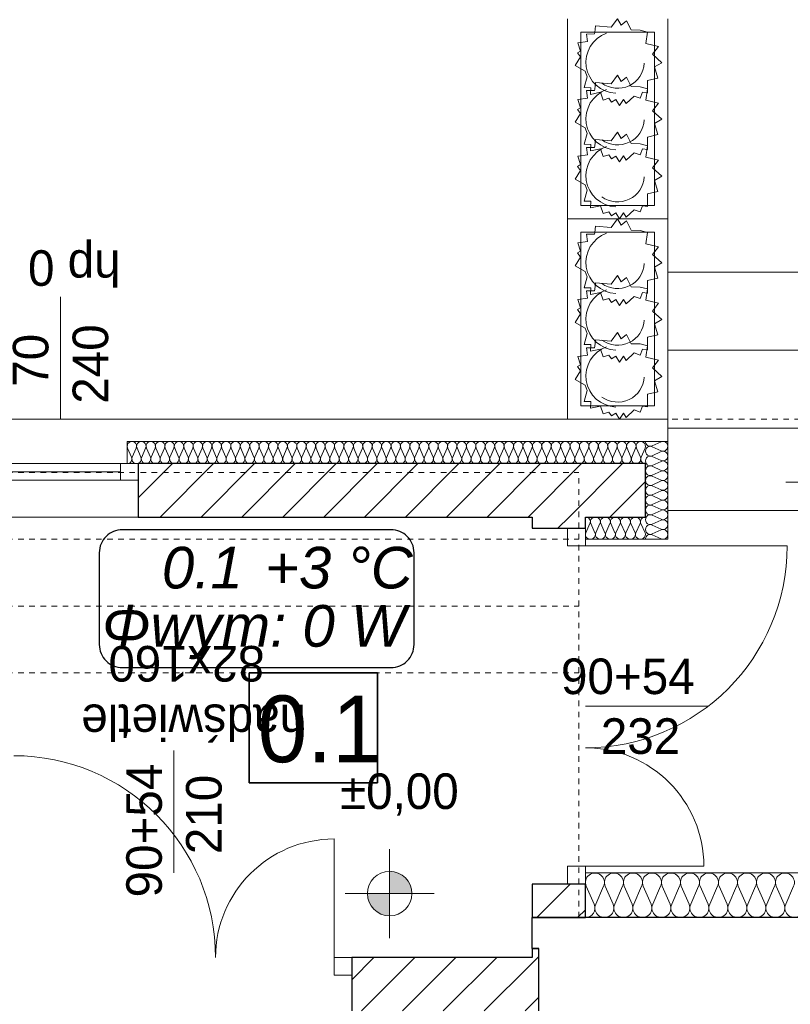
# Model space of a CAD drawing. Extents: x -220425 to -93252, y -20065 to 80294.
# Tile 24 of 103: x -178196 to -174731, y 2255 to 6680. Entities that reach past the tile are written whole.
import ezdxf
from ezdxf.lldxf.tags import DXFTag

# ---------------------------------------------------------------- set-up
doc = ezdxf.new("R2010")
doc.units = 0
doc.header["$MEASUREMENT"] = 0
doc.set_wipeout_variables(frame=1)
doc.linetypes.add('Hidden Line', pattern=[50, 25, -25])
doc.layers.add('#kan_san-op', color=34, linetype='Continuous')
doc.layers.add('IS_Text_Konstrukcji', color=7, linetype='Continuous')
for name, color, linetype, lineweight in [('ARCH dach_Nr_Pióra__46', 5, 'Continuous', 13), ('Arch opisy_Nr_Pióra__21', 7, 'Continuous', 9), ('Arch schody_Nr_Pióra__21', 7, 'Continuous', 9), ('Arch wyburzenia_Nr_Pióra__46', 5, 'Continuous', 13), ('Arch ściany nośne_Nr_Pióra__21', 7, 'Continuous', 9), ('Arch ściany nośne_Nr_Pióra__27', 7, 'Continuous', 30), ('INWENT RZĘDNE_Nr_Pióra__21', 7, 'Continuous', 9), ('INWENT.ŚCIANY_Nr_Pióra__1', 7, 'Continuous', 25), ('INWENT.ŚCIANY_Nr_Pióra__101', 8, 'Continuous', 13), ('PODKŁAD', 252, 'Continuous', 35)]:
    doc.layers.add(name, color=color, linetype=linetype, lineweight=lineweight)
for name, color, linetype, lineweight, true_color in [('Arch drzwi_Nr_Pióra__4', 7, 'Continuous', 9, 0x029e21), ('Arch ocieplenie_Nr_Pióra__22', 7, 'Continuous', 9, 0x7f7f7f), ('Arch okna_Nr_Pióra__4', 7, 'Continuous', 9, 0x029e21), ('Arch wyposarzenie_Nr_Pióra__4', 7, 'Continuous', 9, 0x029e21)]:
    doc.layers.add(name, color=color, linetype=linetype, lineweight=lineweight, true_color=true_color)
doc.styles.add('GENERATED_STYLE_2', font='txt')
doc.styles.add('GENERATED_STYLE_4', font='txt')
doc.styles.add('GENERATED_STYLE_6', font='txt')
doc.styles.get("Standard").update_dxf_attribs({"font": 'txt', "bigfont": 'BIGFONT.SHX'})
tags = doc.linetypes.add('SOLID', pattern=[10, 10, 0]).pattern_tags.tags
tags[6:7] = [DXFTag(74, 4), DXFTag(75, 0), DXFTag(340, '0'), DXFTag(46, 0.0), DXFTag(50, 0.0), DXFTag(44, 0.0), DXFTag(45, 0.0)]
tags[4:5] = [DXFTag(74, 4), DXFTag(75, 0), DXFTag(340, '0'), DXFTag(46, 0.0), DXFTag(50, 0.0), DXFTag(44, 0.0), DXFTag(45, 0.0)]
pattern_1 = [(45, (0, 0), (-91.92388, 91.92388), [])]

# ---------------------------------------------------------------- blocks, each defined once
blk = doc.blocks.new('parter')
at = {"layer": 'Arch ściany nośne_Nr_Pióra__21', "linetype": 'Continuous'}
h = blk.add_hatch(dxfattribs=at)
h.set_pattern_fill('Common_Brick', color=252, style=0, pattern_type=2)
h.set_pattern_definition(pattern_1)
h.paths.add_polyline_path([(-175382.4, 4684.9), (-177662.4, 4684.9), (-177662.4, 4444.9), (-175382.4, 4444.9)], flags=0)
h = blk.add_hatch(dxfattribs=at)
h.set_pattern_fill('Common_Brick', color=252, style=0, pattern_type=2)
h.set_pattern_definition(pattern_1)
h.paths.add_polyline_path([(-175652.4, 4394.9), (-175652.4, 4444.9), (-175892.4, 4444.9), (-175892.4, 4394.9)], flags=0)
h = blk.add_hatch(dxfattribs=at)
h.set_pattern_fill('Common_Brick', color=252, style=0, pattern_type=2)
h.set_pattern_definition(pattern_1)
h.paths.add_polyline_path([(-175652.4, 2644.9), (-175652.4, 2794.9), (-175892.4, 2794.9), (-175892.4, 2644.9)], flags=0)
h = blk.add_hatch(dxfattribs=at)
h.set_pattern_fill('Common_Brick', color=252, style=0, pattern_type=2)
h.set_pattern_definition(pattern_1)
h.paths.add_polyline_path([(-175862.4, 2504.9), (-175892.4, 2504.9), (-175892.4, 2224.9), (-175862.4, 2224.9)], flags=0)
h = blk.add_hatch(dxfattribs=at)
h.set_pattern_fill('Common_Brick', color=252, style=0, pattern_type=2)
h.set_pattern_definition(pattern_1)
h.paths.add_polyline_path([(-175892.4, 2464.9), (-176702.4, 2464.9), (-176702.4, 2224.9), (-175892.4, 2224.9)], flags=0)
at = {"layer": 'INWENT RZĘDNE_Nr_Pióra__21', "linetype": 'Continuous'}
for points in [[(-176532.5, 2752.5), (-176432.5, 2752.5), (-176440.1, 2790.7), (-176461.8, 2823.2), (-176494.2, 2844.8), (-176532.5, 2852.5)], [(-176532.5, 2752.5), (-176632.5, 2752.5), (-176624.9, 2714.2), (-176603.2, 2681.8), (-176570.8, 2660.1), (-176532.5, 2652.5)]]:
    blk.add_hatch(color=252, dxfattribs=at).paths.add_polyline_path(points, flags=0)
at = {"color": 252}
for p, q in [((-177163.6, 3250.7), (-177163.6, 3744.9)), ((-177163.6, 3744.9), (-176587.6, 3744.9)), ((-176587.6, 3744.9), (-176587.6, 3250.7)), ((-176587.6, 3250.7), (-177163.6, 3250.7))]:
    blk.add_line(p, q, dxfattribs=at)
at = {"layer": 'ARCH dach_Nr_Pióra__46', "color": 252, "linetype": 'Hidden Line'}
blk.add_line((-178912.4, 4884.9), (-173282.4, 4884.9), dxfattribs=at)
at = {"layer": 'Arch drzwi_Nr_Pióra__4', "color": 252, "linetype": 'Continuous'}
for p, q in [((-175732.4, 4394.9), (-175652.4, 4394.9)), ((-175652.4, 4394.9), (-175732.4, 4394.9)), ((-175732.4, 4314.9), (-175732.4, 4394.9)), ((-175652.4, 4394.9), (-175732.4, 4394.9)), ((-175652.4, 4394.9), (-175652.4, 4314.9)), ((-175652.4, 4314.9), (-175732.4, 4314.9)), ((-175652.4, 4314.9), (-174745.2, 4314.9)), ((-176782.4, 2464.9), (-176782.4, 2997.7)), ((-175732.4, 2874.9), (-175652.4, 2874.9)), ((-175732.4, 2794.9), (-175732.4, 2874.9)), ((-175652.4, 2874.9), (-175119.6, 2874.9)), ((-175652.4, 2874.9), (-175652.4, 2794.9)), ((-175652.4, 2794.9), (-175732.4, 2794.9)), ((-175652.4, 2794.9), (-175732.4, 2794.9)), ((-175652.4, 2794.9), (-175732.4, 2794.9)), ((-176782.4, 2384.9), (-176782.4, 2464.9)), ((-176782.4, 2464.9), (-176702.4, 2464.9)), ((-176702.4, 2464.9), (-176702.4, 2384.9)), ((-176702.4, 2464.9), (-176702.4, 2384.9)), ((-176702.4, 2384.9), (-176782.4, 2384.9))]:
    blk.add_line(p, q, dxfattribs=at)
for centre, radius, start, end in [((-175652.4, 4314.9), 907.2, 270, 0), ((-178222.4, 2464.9), 907.2, 0, 90), ((-175652.4, 2874.9), 532.8, 0, 90), ((-176782.4, 2464.9), 532.8, 90, 180)]:
    blk.add_arc(centre, radius, start, end, dxfattribs=at)
at = {"layer": 'Arch ocieplenie_Nr_Pióra__22', "color": 252, "linetype": 'Continuous'}
for p, q in [((-175352.6, 4764.7), (-175312.2, 4783)), ((-177710.6, 4755.1), (-177693, 4714.6)), ((-177689.4, 4714.6), (-177671.8, 4755.1)), ((-177668.2, 4755.1), (-177650.6, 4714.6)), ((-177647.1, 4714.6), (-177629.4, 4755.1)), ((-177625.9, 4755.1), (-177608.3, 4714.6)), ((-177604.7, 4714.6), (-177587.1, 4755.1)), ((-177583.5, 4755.1), (-177565.9, 4714.6)), ((-177562.3, 4714.6), (-177544.7, 4755.1)), ((-177541.1, 4755.1), (-177523.5, 4714.6)), ((-177520, 4714.6), (-177502.3, 4755.1)), ((-177498.8, 4755.1), (-177481.2, 4714.6)), ((-177477.6, 4714.6), (-177460, 4755.1)), ((-177456.4, 4755.1), (-177438.8, 4714.6)), ((-177435.2, 4714.6), (-177417.6, 4755.1)), ((-177414.1, 4755.1), (-177396.4, 4714.6)), ((-177392.9, 4714.6), (-177375.3, 4755.1)), ((-177371.7, 4755.1), (-177354.1, 4714.6)), ((-177350.5, 4714.6), (-177332.9, 4755.1)), ((-177329.3, 4755.1), (-177311.7, 4714.6)), ((-177308.1, 4714.6), (-177290.5, 4755.1)), ((-177287, 4755.1), (-177269.3, 4714.6)), ((-177265.8, 4714.6), (-177248.2, 4755.1)), ((-177244.6, 4755.1), (-177227, 4714.6)), ((-177223.4, 4714.6), (-177205.8, 4755.1)), ((-177202.2, 4755.1), (-177184.6, 4714.6)), ((-177181.1, 4714.6), (-177163.4, 4755.1)), ((-177159.9, 4755.1), (-177142.3, 4714.6)), ((-177138.7, 4714.6), (-177121.1, 4755.1)), ((-177117.5, 4755.1), (-177099.9, 4714.6)), ((-177096.3, 4714.6), (-177078.7, 4755.1)), ((-177075.1, 4755.1), (-177057.5, 4714.6)), ((-177054, 4714.6), (-177036.3, 4755.1)), ((-177032.8, 4755.1), (-177015.2, 4714.6)), ((-177011.6, 4714.6), (-176994, 4755.1)), ((-176990.4, 4755.1), (-176972.8, 4714.6)), ((-176969.2, 4714.6), (-176951.6, 4755.1)), ((-176948.1, 4755.1), (-176930.4, 4714.6)), ((-176926.9, 4714.6), (-176909.3, 4755.1)), ((-176905.7, 4755.1), (-176888.1, 4714.6)), ((-176884.5, 4714.6), (-176866.9, 4755.1)), ((-176863.3, 4755.1), (-176845.7, 4714.6)), ((-176842.1, 4714.6), (-176824.5, 4755.1)), ((-176821, 4755.1), (-176803.3, 4714.6)), ((-176799.8, 4714.6), (-176782.2, 4755.1)), ((-176778.6, 4755.1), (-176761, 4714.6)), ((-176757.4, 4714.6), (-176739.8, 4755.1)), ((-176736.2, 4755.1), (-176718.6, 4714.6)), ((-176715.1, 4714.6), (-176697.4, 4755.1)), ((-176693.9, 4755.1), (-176676.3, 4714.6)), ((-176672.7, 4714.6), (-176655.1, 4755.1)), ((-176651.5, 4755.1), (-176633.9, 4714.6)), ((-176630.3, 4714.6), (-176612.7, 4755.1)), ((-176609.1, 4755.1), (-176591.5, 4714.6)), ((-176588, 4714.6), (-176570.3, 4755.1)), ((-176566.8, 4755.1), (-176549.2, 4714.6)), ((-176545.6, 4714.6), (-176528, 4755.1)), ((-176524.4, 4755.1), (-176506.8, 4714.6)), ((-176503.2, 4714.6), (-176485.6, 4755.1)), ((-176482.1, 4755.1), (-176464.4, 4714.6)), ((-176460.9, 4714.6), (-176443.3, 4755.1)), ((-176439.7, 4755.1), (-176422.1, 4714.6)), ((-176418.5, 4714.6), (-176400.9, 4755.1)), ((-176397.3, 4755.1), (-176379.7, 4714.6)), ((-176376.1, 4714.6), (-176358.5, 4755.1)), ((-176355, 4755.1), (-176337.3, 4714.6)), ((-176333.8, 4714.6), (-176316.2, 4755.1)), ((-176312.6, 4755.1), (-176295, 4714.6)), ((-176291.4, 4714.6), (-176273.8, 4755.1)), ((-176270.2, 4755.1), (-176252.6, 4714.6)), ((-176249.1, 4714.6), (-176231.4, 4755.1)), ((-176227.9, 4755.1), (-176210.3, 4714.6)), ((-176206.7, 4714.6), (-176189.1, 4755.1)), ((-176185.5, 4755.1), (-176167.9, 4714.6)), ((-176164.3, 4714.6), (-176146.7, 4755.1)), ((-176143.1, 4755.1), (-176125.5, 4714.6)), ((-176122, 4714.6), (-176104.3, 4755.1)), ((-176100.8, 4755.1), (-176083.2, 4714.6)), ((-176079.6, 4714.6), (-176062, 4755.1)), ((-176058.4, 4755.1), (-176040.8, 4714.6)), ((-176037.2, 4714.6), (-176019.6, 4755.1)), ((-176016.1, 4755.1), (-175998.4, 4714.6)), ((-175994.9, 4714.6), (-175977.3, 4755.1)), ((-175973.7, 4755.1), (-175956.1, 4714.6)), ((-175952.5, 4714.6), (-175934.9, 4755.1)), ((-175931.3, 4755.1), (-175913.7, 4714.6)), ((-175910.1, 4714.6), (-175892.5, 4755.1)), ((-175889, 4755.1), (-175871.3, 4714.6)), ((-175867.8, 4714.6), (-175850.2, 4755.1)), ((-175846.6, 4755.1), (-175829, 4714.6)), ((-175825.4, 4714.6), (-175807.8, 4755.1)), ((-175804.2, 4755.1), (-175786.6, 4714.6)), ((-175783.1, 4714.6), (-175765.4, 4755.1)), ((-175761.9, 4755.1), (-175744.3, 4714.6)), ((-175740.7, 4714.6), (-175723.1, 4755.1)), ((-175719.5, 4755.1), (-175701.9, 4714.6)), ((-175698.3, 4714.6), (-175680.7, 4755.1)), ((-175677.1, 4755.1), (-175659.5, 4714.6)), ((-175656, 4714.6), (-175638.3, 4755.1)), ((-175634.8, 4755.1), (-175617.2, 4714.6)), ((-175613.6, 4714.6), (-175596, 4755.1)), ((-175592.4, 4755.1), (-175574.8, 4714.6)), ((-175571.2, 4714.6), (-175553.6, 4755.1)), ((-175550.1, 4755.1), (-175532.4, 4714.6)), ((-175528.9, 4714.6), (-175511.3, 4755.1)), ((-175507.7, 4755.1), (-175490.1, 4714.6)), ((-175486.5, 4714.6), (-175468.9, 4755.1)), ((-175465.3, 4755.1), (-175447.7, 4714.6)), ((-175444.1, 4714.6), (-175426.5, 4755.1)), ((-175423, 4755.1), (-175405.3, 4714.6)), ((-175401.8, 4714.6), (-175384.2, 4755.1)), ((-175312.2, 4742.7), (-175352.6, 4761)), ((-175352.6, 4720.7), (-175312.2, 4739)), ((-175312.2, 4698.7), (-175352.6, 4717)), ((-175352.6, 4676.7), (-175312.2, 4695)), ((-175312.2, 4654.7), (-175352.6, 4673)), ((-175352.6, 4632.7), (-175312.2, 4651)), ((-175312.2, 4610.7), (-175352.6, 4629)), ((-175352.6, 4588.7), (-175312.2, 4607)), ((-175312.2, 4566.7), (-175352.6, 4585)), ((-175352.6, 4544.7), (-175312.2, 4563)), ((-175312.2, 4522.7), (-175352.6, 4541)), ((-175352.6, 4500.7), (-175312.2, 4519)), ((-175312.2, 4478.7), (-175352.6, 4497)), ((-175352.6, 4456.7), (-175312.2, 4475)), ((-175312.2, 4434.7), (-175352.6, 4453)), ((-175352.6, 4412.7), (-175312.2, 4431)), ((-175650.5, 4374.6), (-175631.8, 4415.1)), ((-175628, 4415.1), (-175609.3, 4374.6)), ((-175605.5, 4374.6), (-175586.8, 4415.1)), ((-175583, 4415.1), (-175564.3, 4374.6)), ((-175560.5, 4374.6), (-175541.8, 4415.1)), ((-175538, 4415.1), (-175519.3, 4374.6)), ((-175515.5, 4374.6), (-175496.8, 4415.1)), ((-175493, 4415.1), (-175474.3, 4374.6)), ((-175470.5, 4374.6), (-175451.8, 4415.1)), ((-175448, 4415.1), (-175429.3, 4374.6)), ((-175425.5, 4374.6), (-175406.8, 4415.1)), ((-175403, 4415.1), (-175384.3, 4374.6)), ((-175312.2, 4390.7), (-175352.6, 4409)), ((-175352.6, 4368.7), (-175312.2, 4387)), ((-175312.2, 4346.7), (-175352.6, 4365)), ((-175648.8, 2785.3), (-175613.3, 2704.4)), ((-175606.1, 2704.4), (-175570.6, 2785.3)), ((-175563.4, 2785.3), (-175527.8, 2704.4)), ((-175520.7, 2704.4), (-175485.1, 2785.3)), ((-175478, 2785.3), (-175442.4, 2704.4)), ((-175435.3, 2704.4), (-175399.7, 2785.3)), ((-175392.5, 2785.3), (-175357, 2704.4)), ((-175349.8, 2704.4), (-175314.3, 2785.3)), ((-175307.1, 2785.3), (-175271.6, 2704.4)), ((-175264.4, 2704.4), (-175228.9, 2785.3)), ((-175221.7, 2785.3), (-175186.2, 2704.4)), ((-175179, 2704.4), (-175143.5, 2785.3)), ((-175136.3, 2785.3), (-175100.8, 2704.4)), ((-175093.6, 2704.4), (-175058.1, 2785.3)), ((-175050.9, 2785.3), (-175015.3, 2704.4)), ((-175008.2, 2704.4), (-174972.6, 2785.3)), ((-174965.5, 2785.3), (-174929.9, 2704.4)), ((-174922.8, 2704.4), (-174887.2, 2785.3)), ((-174880, 2785.3), (-174844.5, 2704.4)), ((-174837.3, 2704.4), (-174801.8, 2785.3)), ((-174794.6, 2785.3), (-174759.1, 2704.4)), ((-174751.9, 2704.4), (-174716.4, 2785.3))]:
    blk.add_line(p, q, dxfattribs=at)
for centre, major_axis, ratio, start_param, end_param in [((-177691.2, 4763.6), (0, 21.3), 0.995957, 4.299595, 8.266775), ((-177648.8, 4763.6), (0, 21.3), 0.995957, 4.299595, 8.266775), ((-177606.5, 4763.6), (0, 21.3), 0.995957, 4.299595, 8.266775), ((-177564.1, 4763.6), (0, 21.3), 0.995957, 4.299595, 8.266775), ((-177521.7, 4763.6), (0, 21.3), 0.995957, 4.299595, 8.266775), ((-177479.4, 4763.6), (0, 21.3), 0.995957, 4.299595, 8.266775), ((-177437, 4763.6), (0, 21.3), 0.995957, 4.299595, 8.266775), ((-177394.7, 4763.6), (0, 21.3), 0.995957, 4.299595, 8.266775), ((-177352.3, 4763.6), (0, 21.3), 0.995957, 4.299595, 8.266775), ((-177309.9, 4763.6), (0, 21.3), 0.995957, 4.299595, 8.266775), ((-177267.6, 4763.6), (0, 21.3), 0.995957, 4.299595, 8.266775), ((-177225.2, 4763.6), (0, 21.3), 0.995957, 4.299595, 8.266775), ((-177182.8, 4763.6), (0, 21.3), 0.995957, 4.299595, 8.266775), ((-177140.5, 4763.6), (0, 21.3), 0.995957, 4.299595, 8.266775), ((-177098.1, 4763.6), (0, 21.3), 0.995957, 4.299595, 8.266775), ((-177055.7, 4763.6), (0, 21.3), 0.995957, 4.299595, 8.266775), ((-177013.4, 4763.6), (0, 21.3), 0.995957, 4.299595, 8.266775), ((-176971, 4763.6), (0, 21.3), 0.995957, 4.299595, 8.266775), ((-176928.7, 4763.6), (0, 21.3), 0.995957, 4.299595, 8.266775), ((-176886.3, 4763.6), (0, 21.3), 0.995957, 4.299595, 8.266775), ((-176843.9, 4763.6), (0, 21.3), 0.995957, 4.299595, 8.266775), ((-176801.6, 4763.6), (0, 21.3), 0.995957, 4.299595, 8.266775), ((-176759.2, 4763.6), (0, 21.3), 0.995957, 4.299595, 8.266775), ((-176716.8, 4763.6), (0, 21.3), 0.995957, 4.299595, 8.266775), ((-176674.5, 4763.6), (0, 21.3), 0.995957, 4.299595, 8.266775), ((-176632.1, 4763.6), (0, 21.3), 0.995957, 4.299595, 8.266775), ((-176589.7, 4763.6), (0, 21.3), 0.995957, 4.299595, 8.266775), ((-176547.4, 4763.6), (0, 21.3), 0.995957, 4.299595, 8.266775), ((-176505, 4763.6), (0, 21.3), 0.995957, 4.299595, 8.266775), ((-176462.7, 4763.6), (0, 21.3), 0.995957, 4.299595, 8.266775), ((-176420.3, 4763.6), (0, 21.3), 0.995957, 4.299595, 8.266775), ((-176377.9, 4763.6), (0, 21.3), 0.995957, 4.299595, 8.266775), ((-176335.6, 4763.6), (0, 21.3), 0.995957, 4.299595, 8.266775), ((-176293.2, 4763.6), (0, 21.3), 0.995957, 4.299595, 8.266775), ((-176250.8, 4763.6), (0, 21.3), 0.995957, 4.299595, 8.266775), ((-176208.5, 4763.6), (0, 21.3), 0.995957, 4.299595, 8.266775), ((-176166.1, 4763.6), (0, 21.3), 0.995957, 4.299595, 8.266775), ((-176123.7, 4763.6), (0, 21.3), 0.995957, 4.299595, 8.266775), ((-176081.4, 4763.6), (0, 21.3), 0.995957, 4.299595, 8.266775), ((-176039, 4763.6), (0, 21.3), 0.995957, 4.299595, 8.266775), ((-175996.7, 4763.6), (0, 21.3), 0.995957, 4.299595, 8.266775), ((-175954.3, 4763.6), (0, 21.3), 0.995957, 4.299595, 8.266775), ((-175911.9, 4763.6), (0, 21.3), 0.995957, 4.299595, 8.266775), ((-175869.6, 4763.6), (0, 21.3), 0.995957, 4.299595, 8.266775), ((-175827.2, 4763.6), (0, 21.3), 0.995957, 4.299595, 8.266775), ((-175784.8, 4763.6), (0, 21.3), 0.995957, 4.299595, 8.266775), ((-175742.5, 4763.6), (0, 21.3), 0.995957, 4.299595, 8.266775), ((-175700.1, 4763.6), (0, 21.3), 0.995957, 4.299595, 8.266775), ((-175657.7, 4763.6), (0, 21.3), 0.995957, 4.299595, 8.266775), ((-175615.4, 4763.6), (0, 21.3), 0.995957, 4.299595, 8.266775), ((-175573, 4763.6), (0, 21.3), 0.995957, 4.299595, 8.266775), ((-175530.7, 4763.6), (0, 21.3), 0.995957, 4.299595, 8.266775), ((-175488.3, 4763.6), (0, 21.3), 0.995957, 4.299595, 8.266775), ((-175445.9, 4763.6), (0, 21.3), 0.995957, 4.299595, 8.266775), ((-175403.6, 4763.6), (0, 21.3), 0.995957, 4.299595, 8.266775), ((-175361.1, 4784.9), (0, 22), 0.966719, 1.570796, 3.554385), ((-175303.6, 4762.9), (0, 22), 0.966719, 2.728799, 6.695979), ((-175361.1, 4740.9), (0, 22), 0.966719, 5.870392, 9.837571), ((-175303.6, 4718.9), (0, 22), 0.966719, 2.728799, 6.695979), ((-177712.4, 4706.1), (0, 21.3), 0.995957, 3.141593, 5.125182), ((-177670, 4706.1), (0, 21.3), 0.995957, 1.158004, 5.125183), ((-177627.7, 4706.1), (0, 21.3), 0.995957, 1.158004, 5.125183), ((-177585.3, 4706.1), (0, 21.3), 0.995957, 1.158004, 5.125183), ((-177542.9, 4706.1), (0, 21.3), 0.995957, 1.158004, 5.125183), ((-177500.6, 4706.1), (0, 21.3), 0.995957, 1.158004, 5.125183), ((-177458.2, 4706.1), (0, 21.3), 0.995957, 1.158004, 5.125183), ((-177415.8, 4706.1), (0, 21.3), 0.995957, 1.158004, 5.125183), ((-177373.5, 4706.1), (0, 21.3), 0.995957, 1.158004, 5.125183), ((-177331.1, 4706.1), (0, 21.3), 0.995957, 1.158004, 5.125183), ((-177288.7, 4706.1), (0, 21.3), 0.995957, 1.158004, 5.125183), ((-177246.4, 4706.1), (0, 21.3), 0.995957, 1.158004, 5.125183), ((-177204, 4706.1), (0, 21.3), 0.995957, 1.158004, 5.125183), ((-177161.7, 4706.1), (0, 21.3), 0.995957, 1.158004, 5.125183), ((-177119.3, 4706.1), (0, 21.3), 0.995957, 1.158004, 5.125183), ((-177076.9, 4706.1), (0, 21.3), 0.995957, 1.158004, 5.125183), ((-177034.6, 4706.1), (0, 21.3), 0.995957, 1.158004, 5.125183), ((-176992.2, 4706.1), (0, 21.3), 0.995957, 1.158004, 5.125183), ((-176949.8, 4706.1), (0, 21.3), 0.995957, 1.158004, 5.125183), ((-176907.5, 4706.1), (0, 21.3), 0.995957, 1.158004, 5.125183), ((-176865.1, 4706.1), (0, 21.3), 0.995957, 1.158004, 5.125183), ((-176822.7, 4706.1), (0, 21.3), 0.995957, 1.158004, 5.125183), ((-176780.4, 4706.1), (0, 21.3), 0.995957, 1.158004, 5.125183), ((-176738, 4706.1), (0, 21.3), 0.995957, 1.158004, 5.125183), ((-176695.7, 4706.1), (0, 21.3), 0.995957, 1.158004, 5.125183), ((-176653.3, 4706.1), (0, 21.3), 0.995957, 1.158004, 5.125183), ((-176610.9, 4706.1), (0, 21.3), 0.995957, 1.158004, 5.125183), ((-176568.6, 4706.1), (0, 21.3), 0.995957, 1.158004, 5.125183), ((-176526.2, 4706.1), (0, 21.3), 0.995957, 1.158004, 5.125183), ((-176483.8, 4706.1), (0, 21.3), 0.995957, 1.158004, 5.125183), ((-176441.5, 4706.1), (0, 21.3), 0.995957, 1.158004, 5.125183), ((-176399.1, 4706.1), (0, 21.3), 0.995957, 1.158004, 5.125183), ((-176356.7, 4706.1), (0, 21.3), 0.995957, 1.158004, 5.125183), ((-176314.4, 4706.1), (0, 21.3), 0.995957, 1.158004, 5.125183), ((-176272, 4706.1), (0, 21.3), 0.995957, 1.158004, 5.125183), ((-176229.7, 4706.1), (0, 21.3), 0.995957, 1.158004, 5.125183), ((-176187.3, 4706.1), (0, 21.3), 0.995957, 1.158004, 5.125183), ((-176144.9, 4706.1), (0, 21.3), 0.995957, 1.158004, 5.125183), ((-176102.6, 4706.1), (0, 21.3), 0.995957, 1.158004, 5.125183), ((-176060.2, 4706.1), (0, 21.3), 0.995957, 1.158004, 5.125183), ((-176017.8, 4706.1), (0, 21.3), 0.995957, 1.158004, 5.125183), ((-175975.5, 4706.1), (0, 21.3), 0.995957, 1.158004, 5.125183), ((-175933.1, 4706.1), (0, 21.3), 0.995957, 1.158004, 5.125183), ((-175890.7, 4706.1), (0, 21.3), 0.995957, 1.158004, 5.125183), ((-175848.4, 4706.1), (0, 21.3), 0.995957, 1.158004, 5.125183), ((-175806, 4706.1), (0, 21.3), 0.995957, 1.158004, 5.125183), ((-175763.7, 4706.1), (0, 21.3), 0.995957, 1.158004, 5.125183), ((-175721.3, 4706.1), (0, 21.3), 0.995957, 1.158004, 5.125183), ((-175678.9, 4706.1), (0, 21.3), 0.995957, 1.158004, 5.125183), ((-175636.6, 4706.1), (0, 21.3), 0.995957, 1.158004, 5.125183), ((-175594.2, 4706.1), (0, 21.3), 0.995957, 1.158004, 5.125183), ((-175551.8, 4706.1), (0, 21.3), 0.995957, 1.158004, 5.125183), ((-175509.5, 4706.1), (0, 21.3), 0.995957, 1.158004, 5.125183), ((-175467.1, 4706.1), (0, 21.3), 0.995957, 1.158004, 5.125183), ((-175424.7, 4706.1), (0, 21.3), 0.995957, 1.158004, 5.125183), ((-175382.4, 4706.1), (0, 21.3), 0.995957, 1.158004, 3.141593), ((-175361.1, 4696.9), (0, 22), 0.966719, 5.870392, 9.837571), ((-175303.6, 4674.9), (0, 22), 0.966719, 2.728799, 6.695979), ((-175361.1, 4652.9), (0, 22), 0.966719, 5.870392, 9.837571), ((-175303.6, 4630.9), (0, 22), 0.966719, 2.728799, 6.695979), ((-175361.1, 4608.9), (0, 22), 0.966719, 5.870392, 9.837571), ((-175303.6, 4586.9), (0, 22), 0.966719, 2.728799, 6.695979), ((-175361.1, 4564.9), (0, 22), 0.966719, 5.870392, 9.837571), ((-175303.6, 4542.9), (0, 22), 0.966719, 2.728799, 6.695979), ((-175361.1, 4520.9), (0, 22), 0.966719, 5.870392, 9.837571), ((-175303.6, 4498.9), (0, 22), 0.966719, 2.728799, 6.695979), ((-175361.1, 4476.9), (0, 22), 0.966719, 5.870392, 9.837571), ((-175303.6, 4454.9), (0, 22), 0.966719, 2.728799, 6.695979), ((-175652.4, 4423.6), (22.5, 0), 0.945236, 5.870392, 7.853982), ((-175607.4, 4423.6), (22.5, 0), 0.945236, 5.870392, 9.837571), ((-175562.4, 4423.6), (22.5, 0), 0.945236, 5.870392, 9.837571), ((-175517.4, 4423.6), (22.5, 0), 0.945236, 5.870392, 9.837571), ((-175472.4, 4423.6), (22.5, 0), 0.945236, 5.870392, 9.837571), ((-175427.4, 4423.6), (22.5, 0), 0.945236, 5.870392, 9.837571), ((-175382.4, 4423.6), (22.5, 0), 0.945236, 1.570796, 3.554385), ((-175361.1, 4432.9), (0, 22), 0.966719, 5.870392, 9.837571), ((-175303.6, 4410.9), (0, 22), 0.966719, 2.728799, 6.695979), ((-175361.1, 4388.9), (0, 22), 0.966719, 5.870392, 9.837571), ((-175303.6, 4366.9), (0, 22), 0.966719, 2.728799, 6.695979), ((-175629.9, 4366.1), (22.5, 0), 0.945236, 2.728799, 6.695979), ((-175584.9, 4366.1), (22.5, 0), 0.945236, 2.728799, 6.695979), ((-175539.9, 4366.1), (22.5, 0), 0.945236, 2.728799, 6.695979), ((-175494.9, 4366.1), (22.5, 0), 0.945236, 2.728799, 6.695979), ((-175449.9, 4366.1), (22.5, 0), 0.945236, 2.728799, 6.695979), ((-175404.9, 4366.1), (22.5, 0), 0.945236, 2.728799, 6.695979), ((-175361.1, 4344.9), (0, 22), 0.966719, 5.870392, 7.853982), ((-175609.7, 2802.3), (42.7, 0), 0.995956, 5.870392, 9.837571), ((-175524.3, 2802.3), (42.7, 0), 0.995956, 5.870392, 9.837571), ((-175438.8, 2802.3), (42.7, 0), 0.995956, 5.870392, 9.837571), ((-175353.4, 2802.3), (42.7, 0), 0.995956, 5.870392, 9.837571), ((-175268, 2802.3), (42.7, 0), 0.995956, 5.870392, 9.837571), ((-175182.6, 2802.3), (42.7, 0), 0.995956, 5.870392, 9.837571), ((-175097.2, 2802.3), (42.7, 0), 0.995956, 5.870392, 9.837571), ((-175011.8, 2802.3), (42.7, 0), 0.995956, 5.870392, 9.837571), ((-174926.3, 2802.3), (42.7, 0), 0.995956, 5.870392, 9.837571), ((-174840.9, 2802.3), (42.7, 0), 0.995956, 5.870392, 9.837571), ((-174755.5, 2802.3), (42.7, 0), 0.995956, 5.870392, 9.837571), ((-175652.4, 2687.4), (42.7, 0), 0.995956, 4.712389, 6.695979), ((-175567, 2687.4), (42.7, 0), 0.995956, 2.7288, 6.695979), ((-175481.5, 2687.4), (42.7, 0), 0.995956, 2.7288, 6.695979), ((-175396.1, 2687.4), (42.7, 0), 0.995956, 2.7288, 6.695979), ((-175310.7, 2687.4), (42.7, 0), 0.995956, 2.7288, 6.695979), ((-175225.3, 2687.4), (42.7, 0), 0.995956, 2.7288, 6.695979), ((-175139.9, 2687.4), (42.7, 0), 0.995956, 2.7288, 6.695979), ((-175054.5, 2687.4), (42.7, 0), 0.995956, 2.7288, 6.695979), ((-174969, 2687.4), (42.7, 0), 0.995956, 2.7288, 6.695979), ((-174883.6, 2687.4), (42.7, 0), 0.995956, 2.7288, 6.695979), ((-174798.2, 2687.4), (42.7, 0), 0.995956, 2.7288, 6.695979), ((-174712.8, 2687.4), (42.7, 0), 0.995956, 2.7288, 6.695979)]:
    blk.add_ellipse(centre, major_axis=major_axis, ratio=ratio, start_param=start_param, end_param=end_param, dxfattribs=at)
at = {"layer": 'Arch okna_Nr_Pióra__4', "color": 252, "linetype": 'Continuous'}
for p, q in [((-178012.4, 4884.9), (-178012.4, 5434.9)), ((-178362.4, 4684.9), (-177662.4, 4684.9)), ((-178282.4, 4647.4), (-177742.4, 4647.4)), ((-177742.4, 4609.9), (-177742.4, 4684.9)), ((-178362.4, 4609.9), (-177662.4, 4609.9)), ((-178362.4, 4444.9), (-177662.4, 4444.9)), ((-175652.4, 3594.9), (-175102.4, 3594.9)), ((-177502.4, 2844.9), (-177502.4, 3394.9))]:
    blk.add_line(p, q, dxfattribs=at)
at = {"layer": 'Arch opisy_Nr_Pióra__21', "color": 252, "linetype": 'Continuous'}
for p, q in [((-177163.6, 3250.7), (-177163.6, 3744.9)), ((-177163.6, 3744.9), (-176587.6, 3744.9)), ((-176587.6, 3744.9), (-176587.6, 3250.7)), ((-176587.6, 3250.7), (-177163.6, 3250.7))]:
    blk.add_line(p, q, dxfattribs=at)
at = {"layer": 'Arch schody_Nr_Pióra__21', "color": 252, "linetype": 'Continuous'}
for p, q in [((-175732.4, 6684.9), (-175732.4, 5784.9)), ((-175282.4, 5784.9), (-175282.4, 6684.9)), ((-175672.4, 6624.9), (-175672.4, 5844.9)), ((-175342.4, 6624.9), (-175672.4, 6624.9)), ((-175342.4, 5844.9), (-175342.4, 6624.9)), ((-175672.4, 5844.9), (-175342.4, 5844.9)), ((-175282.4, 5784.9), (-175732.4, 5784.9)), ((-175732.4, 5784.9), (-175732.4, 4884.9)), ((-175282.4, 5784.9), (-175732.4, 5784.9)), ((-175282.4, 4884.9), (-175282.4, 5784.9)), ((-175672.4, 5724.9), (-175672.4, 4944.9)), ((-175342.4, 5724.9), (-175672.4, 5724.9)), ((-175342.4, 4944.9), (-175342.4, 5724.9)), ((-173282.4, 5544.9), (-175282.4, 5544.9)), ((-173282.4, 5194.9), (-175282.4, 5194.9)), ((-175672.4, 4944.9), (-175342.4, 4944.9)), ((-175282.4, 4884.9), (-175732.4, 4884.9)), ((-173282.4, 4844.9), (-175282.4, 4844.9)), ((-173282.4, 4474.9), (-175282.4, 4474.9))]:
    blk.add_line(p, q, dxfattribs=at)
at = {"layer": 'Arch wyburzenia_Nr_Pióra__46', "color": 252, "linetype": 'Continuous'}
for p, q in [((-178912.4, 4884.9), (-175282.4, 4884.9)), ((-175282.4, 4884.9), (-175282.4, 4784.9)), ((-177712.4, 4784.9), (-175282.4, 4784.9)), ((-177712.4, 4684.9), (-177712.4, 4784.9)), ((-175282.4, 4784.9), (-175282.4, 4344.9)), ((-175282.4, 4344.9), (-175652.4, 4344.9)), ((-171552.4, 2844.9), (-175652.4, 2844.9))]:
    blk.add_line(p, q, dxfattribs=at)
at = {"layer": 'Arch wyposarzenie_Nr_Pióra__4', "color": 252, "linetype": 'Continuous'}
for p, q in [((-175536.3, 6646.7), (-175508.5, 6684.9)), ((-175508.5, 6684.9), (-175491.8, 6656.5)), ((-175610.5, 6623.3), (-175606.5, 6652.4)), ((-175606.5, 6652.4), (-175536.3, 6646.7)), ((-175491.8, 6656.5), (-175468.2, 6676)), ((-175468.2, 6676), (-175446.7, 6634.6)), ((-175647.2, 6616), (-175610.9, 6616.4)), ((-175642.2, 6582.8), (-175647.2, 6616)), ((-175610.9, 6616.4), (-175610.5, 6623.3)), ((-175446.7, 6634.6), (-175405.4, 6633.3)), ((-175405.4, 6633.3), (-175373.2, 6624.5)), ((-175373.2, 6624.5), (-175380.4, 6573.4)), ((-175686.8, 6576.8), (-175642.2, 6582.8)), ((-175674.9, 6539.4), (-175686.8, 6576.8)), ((-175380.4, 6573.4), (-175323.2, 6560)), ((-175323.2, 6560), (-175350.8, 6525.4)), ((-175698.3, 6473.8), (-175674.6, 6513)), ((-175687.3, 6531.8), (-175674.9, 6539.4)), ((-175674.6, 6513), (-175687.3, 6531.8)), ((-175350.8, 6525.4), (-175309, 6487.2)), ((-175653.6, 6448.4), (-175698.3, 6473.8)), ((-175309, 6487.2), (-175342.4, 6468)), ((-175342.4, 6468), (-175326.3, 6418.1)), ((-175657.3, 6375.3), (-175644.2, 6424.1)), ((-175644.2, 6424.1), (-175653.6, 6448.4)), ((-175536.3, 6392.2), (-175508.5, 6430.4)), ((-175508.5, 6430.4), (-175491.8, 6402.1)), ((-175491.8, 6402.1), (-175468.2, 6421.5)), ((-175468.2, 6421.5), (-175446.7, 6380.1)), ((-175326.3, 6418.1), (-175373.9, 6407.6)), ((-175628.6, 6374.6), (-175657.3, 6375.3)), ((-175629.2, 6344.8), (-175628.6, 6374.6)), ((-175610.5, 6368.8), (-175606.5, 6397.9)), ((-175606.5, 6397.9), (-175536.3, 6392.2)), ((-175446.7, 6380.1), (-175405.4, 6378.8)), ((-175405.4, 6378.8), (-175373.2, 6370)), ((-175373.9, 6407.6), (-175372.6, 6351)), ((-175647.2, 6361.6), (-175610.9, 6361.9)), ((-175642.2, 6328.4), (-175647.2, 6361.6)), ((-175584.9, 6354.6), (-175629.2, 6344.8)), ((-175610.9, 6361.9), (-175610.5, 6368.8)), ((-175573.1, 6319.3), (-175584.9, 6354.6)), ((-175432.4, 6336.8), (-175468.6, 6303.5)), ((-175405.7, 6327.4), (-175432.4, 6336.8)), ((-175395.8, 6354.1), (-175405.7, 6327.4)), ((-175372.6, 6351), (-175395.8, 6354.1)), ((-175373.2, 6370), (-175380.4, 6319)), ((-175687.3, 6277.3), (-175674.9, 6284.9)), ((-175686.8, 6322.4), (-175642.2, 6328.4)), ((-175674.9, 6284.9), (-175686.8, 6322.4)), ((-175546.5, 6327.3), (-175573.1, 6319.3)), ((-175535.4, 6309.8), (-175546.5, 6327.3)), ((-175515.2, 6322.1), (-175535.4, 6309.8)), ((-175499.7, 6295.4), (-175515.2, 6322.1)), ((-175481.6, 6322.3), (-175499.7, 6295.4)), ((-175468.6, 6303.5), (-175481.6, 6322.3)), ((-175380.4, 6319), (-175323.2, 6305.6)), ((-175323.2, 6305.6), (-175350.8, 6270.9)), ((-175698.3, 6219.4), (-175674.6, 6258.5)), ((-175674.6, 6258.5), (-175687.3, 6277.3)), ((-175350.8, 6270.9), (-175309, 6232.7)), ((-175653.6, 6194), (-175698.3, 6219.4)), ((-175309, 6232.7), (-175342.4, 6213.6)), ((-175342.4, 6213.6), (-175326.3, 6163.7)), ((-175657.3, 6120.8), (-175644.2, 6169.6)), ((-175644.2, 6169.6), (-175653.6, 6194)), ((-175536.3, 6136.1), (-175508.5, 6174.3)), ((-175508.5, 6174.3), (-175491.8, 6146)), ((-175491.8, 6146), (-175468.2, 6165.5)), ((-175468.2, 6165.5), (-175446.7, 6124)), ((-175326.3, 6163.7), (-175373.9, 6153.1)), ((-175373.9, 6153.1), (-175372.6, 6096.6)), ((-175628.6, 6120.1), (-175657.3, 6120.8)), ((-175629.2, 6090.4), (-175628.6, 6120.1)), ((-175610.9, 6105.8), (-175610.5, 6112.7)), ((-175610.5, 6112.7), (-175606.5, 6141.9)), ((-175606.5, 6141.9), (-175536.3, 6136.1)), ((-175446.7, 6124), (-175405.4, 6122.7)), ((-175405.4, 6122.7), (-175373.2, 6114)), ((-175373.2, 6114), (-175380.4, 6062.9)), ((-175686.8, 6066.3), (-175642.2, 6072.3)), ((-175674.9, 6028.8), (-175686.8, 6066.3)), ((-175647.2, 6105.5), (-175610.9, 6105.8)), ((-175642.2, 6072.3), (-175647.2, 6105.5)), ((-175584.9, 6100.1), (-175629.2, 6090.4)), ((-175573.1, 6064.8), (-175584.9, 6100.1)), ((-175546.5, 6072.8), (-175573.1, 6064.8)), ((-175535.4, 6055.3), (-175546.5, 6072.8)), ((-175515.2, 6067.7), (-175535.4, 6055.3)), ((-175499.7, 6040.9), (-175515.2, 6067.7)), ((-175481.6, 6067.8), (-175499.7, 6040.9)), ((-175468.6, 6049), (-175481.6, 6067.8)), ((-175432.4, 6082.4), (-175468.6, 6049)), ((-175405.7, 6072.9), (-175432.4, 6082.4)), ((-175395.8, 6099.7), (-175405.7, 6072.9)), ((-175372.6, 6096.6), (-175395.8, 6099.7)), ((-175687.3, 6021.2), (-175674.9, 6028.8)), ((-175674.6, 6002.4), (-175687.3, 6021.2)), ((-175380.4, 6062.9), (-175323.2, 6049.5)), ((-175323.2, 6049.5), (-175350.8, 6014.9)), ((-175698.3, 5963.3), (-175674.6, 6002.4)), ((-175350.8, 6014.9), (-175309, 5976.7)), ((-175309, 5976.7), (-175342.4, 5957.5)), ((-175653.6, 5937.9), (-175698.3, 5963.3)), ((-175644.2, 5913.6), (-175653.6, 5937.9)), ((-175342.4, 5957.5), (-175326.3, 5907.6)), ((-175657.3, 5864.7), (-175644.2, 5913.6)), ((-175326.3, 5907.6), (-175373.9, 5897)), ((-175373.9, 5897), (-175372.6, 5840.5)), ((-175628.6, 5864), (-175657.3, 5864.7)), ((-175629.2, 5834.3), (-175628.6, 5864)), ((-175584.9, 5844), (-175629.2, 5834.3)), ((-175573.1, 5808.8), (-175584.9, 5844)), ((-175395.8, 5843.6), (-175405.7, 5816.8)), ((-175372.6, 5840.5), (-175395.8, 5843.6)), ((-175546.5, 5816.7), (-175573.1, 5808.8)), ((-175535.4, 5799.2), (-175546.5, 5816.7)), ((-175515.2, 5811.6), (-175535.4, 5799.2)), ((-175499.7, 5784.9), (-175515.2, 5811.6)), ((-175481.6, 5811.7), (-175499.7, 5784.9)), ((-175468.6, 5792.9), (-175481.6, 5811.7)), ((-175432.4, 5826.3), (-175468.6, 5792.9)), ((-175405.7, 5816.8), (-175432.4, 5826.3)), ((-175536.3, 5746.7), (-175508.5, 5784.9)), ((-175508.5, 5784.9), (-175491.8, 5756.5)), ((-175491.8, 5756.5), (-175468.2, 5776)), ((-175468.2, 5776), (-175446.7, 5734.6)), ((-175647.2, 5716), (-175610.9, 5716.4)), ((-175642.2, 5682.8), (-175647.2, 5716)), ((-175610.9, 5716.4), (-175610.5, 5723.3)), ((-175610.5, 5723.3), (-175606.5, 5752.4)), ((-175606.5, 5752.4), (-175536.3, 5746.7)), ((-175446.7, 5734.6), (-175405.4, 5733.3)), ((-175405.4, 5733.3), (-175373.2, 5724.5)), ((-175373.2, 5724.5), (-175380.4, 5673.4)), ((-175686.8, 5676.8), (-175642.2, 5682.8)), ((-175674.9, 5639.4), (-175686.8, 5676.8)), ((-175380.4, 5673.4), (-175323.2, 5660)), ((-175687.3, 5631.8), (-175674.9, 5639.4)), ((-175674.6, 5613), (-175687.3, 5631.8)), ((-175323.2, 5660), (-175350.8, 5625.4)), ((-175350.8, 5625.4), (-175309, 5587.2)), ((-175698.3, 5573.8), (-175674.6, 5613)), ((-175309, 5587.2), (-175342.4, 5568)), ((-175653.6, 5548.4), (-175698.3, 5573.8)), ((-175644.2, 5524.1), (-175653.6, 5548.4)), ((-175342.4, 5568), (-175326.3, 5518.1)), ((-175657.3, 5475.3), (-175644.2, 5524.1)), ((-175610.5, 5468.8), (-175606.5, 5497.9)), ((-175606.5, 5497.9), (-175536.3, 5492.2)), ((-175536.3, 5492.2), (-175508.5, 5530.4)), ((-175508.5, 5530.4), (-175491.8, 5502.1)), ((-175491.8, 5502.1), (-175468.2, 5521.5)), ((-175468.2, 5521.5), (-175446.7, 5480.1)), ((-175326.3, 5518.1), (-175373.9, 5507.6)), ((-175373.9, 5507.6), (-175372.6, 5451)), ((-175628.6, 5474.6), (-175657.3, 5475.3)), ((-175647.2, 5461.6), (-175610.9, 5461.9)), ((-175642.2, 5428.4), (-175647.2, 5461.6)), ((-175629.2, 5444.8), (-175628.6, 5474.6)), ((-175584.9, 5454.6), (-175629.2, 5444.8)), ((-175610.9, 5461.9), (-175610.5, 5468.8)), ((-175573.1, 5419.3), (-175584.9, 5454.6)), ((-175446.7, 5480.1), (-175405.4, 5478.8)), ((-175395.8, 5454.1), (-175405.7, 5427.4)), ((-175405.4, 5478.8), (-175373.2, 5470)), ((-175372.6, 5451), (-175395.8, 5454.1)), ((-175373.2, 5470), (-175380.4, 5419)), ((-175686.8, 5422.4), (-175642.2, 5428.4)), ((-175674.9, 5384.9), (-175686.8, 5422.4)), ((-175546.5, 5427.3), (-175573.1, 5419.3)), ((-175535.4, 5409.8), (-175546.5, 5427.3)), ((-175515.2, 5422.1), (-175535.4, 5409.8)), ((-175499.7, 5395.4), (-175515.2, 5422.1)), ((-175481.6, 5422.3), (-175499.7, 5395.4)), ((-175468.6, 5403.5), (-175481.6, 5422.3)), ((-175432.4, 5436.8), (-175468.6, 5403.5)), ((-175405.7, 5427.4), (-175432.4, 5436.8)), ((-175380.4, 5419), (-175323.2, 5405.6)), ((-175323.2, 5405.6), (-175350.8, 5370.9)), ((-175698.3, 5319.4), (-175674.6, 5358.5)), ((-175687.3, 5377.3), (-175674.9, 5384.9)), ((-175674.6, 5358.5), (-175687.3, 5377.3)), ((-175350.8, 5370.9), (-175309, 5332.7)), ((-175653.6, 5294), (-175698.3, 5319.4)), ((-175309, 5332.7), (-175342.4, 5313.6)), ((-175342.4, 5313.6), (-175326.3, 5263.7)), ((-175657.3, 5220.8), (-175644.2, 5269.6)), ((-175644.2, 5269.6), (-175653.6, 5294)), ((-175536.3, 5236.1), (-175508.5, 5274.3)), ((-175508.5, 5274.3), (-175491.8, 5246)), ((-175610.5, 5212.7), (-175606.5, 5241.9)), ((-175606.5, 5241.9), (-175536.3, 5236.1)), ((-175491.8, 5246), (-175468.2, 5265.5)), ((-175468.2, 5265.5), (-175446.7, 5224)), ((-175446.7, 5224), (-175405.4, 5222.7)), ((-175405.4, 5222.7), (-175373.2, 5214)), ((-175326.3, 5263.7), (-175373.9, 5253.1)), ((-175373.9, 5253.1), (-175372.6, 5196.6)), ((-175628.6, 5220.1), (-175657.3, 5220.8)), ((-175647.2, 5205.5), (-175610.9, 5205.8)), ((-175642.2, 5172.3), (-175647.2, 5205.5)), ((-175629.2, 5190.4), (-175628.6, 5220.1)), ((-175584.9, 5200.1), (-175629.2, 5190.4)), ((-175610.9, 5205.8), (-175610.5, 5212.7)), ((-175573.1, 5164.8), (-175584.9, 5200.1)), ((-175432.4, 5182.4), (-175468.6, 5149)), ((-175405.7, 5172.9), (-175432.4, 5182.4)), ((-175395.8, 5199.7), (-175405.7, 5172.9)), ((-175372.6, 5196.6), (-175395.8, 5199.7)), ((-175373.2, 5214), (-175380.4, 5162.9)), ((-175686.8, 5166.3), (-175642.2, 5172.3)), ((-175674.9, 5128.8), (-175686.8, 5166.3)), ((-175546.5, 5172.8), (-175573.1, 5164.8)), ((-175535.4, 5155.3), (-175546.5, 5172.8)), ((-175515.2, 5167.7), (-175535.4, 5155.3)), ((-175499.7, 5140.9), (-175515.2, 5167.7)), ((-175481.6, 5167.8), (-175499.7, 5140.9)), ((-175468.6, 5149), (-175481.6, 5167.8)), ((-175380.4, 5162.9), (-175323.2, 5149.5)), ((-175323.2, 5149.5), (-175350.8, 5114.9)), ((-175698.3, 5063.3), (-175674.6, 5102.4)), ((-175687.3, 5121.2), (-175674.9, 5128.8)), ((-175674.6, 5102.4), (-175687.3, 5121.2)), ((-175350.8, 5114.9), (-175309, 5076.7)), ((-175653.6, 5037.9), (-175698.3, 5063.3)), ((-175309, 5076.7), (-175342.4, 5057.5)), ((-175342.4, 5057.5), (-175326.3, 5007.6)), ((-175657.3, 4964.7), (-175644.2, 5013.6)), ((-175644.2, 5013.6), (-175653.6, 5037.9)), ((-175326.3, 5007.6), (-175373.9, 4997)), ((-175628.6, 4964), (-175657.3, 4964.7)), ((-175629.2, 4934.3), (-175628.6, 4964)), ((-175373.9, 4997), (-175372.6, 4940.5)), ((-175584.9, 4944), (-175629.2, 4934.3)), ((-175573.1, 4908.8), (-175584.9, 4944)), ((-175546.5, 4916.7), (-175573.1, 4908.8)), ((-175535.4, 4899.2), (-175546.5, 4916.7)), ((-175432.4, 4926.3), (-175468.6, 4892.9)), ((-175405.7, 4916.8), (-175432.4, 4926.3)), ((-175395.8, 4943.6), (-175405.7, 4916.8)), ((-175372.6, 4940.5), (-175395.8, 4943.6)), ((-175515.2, 4911.6), (-175535.4, 4899.2)), ((-175499.7, 4884.9), (-175515.2, 4911.6)), ((-175481.6, 4911.7), (-175499.7, 4884.9)), ((-175468.6, 4892.9), (-175481.6, 4911.7))]:
    blk.add_line(p, q, dxfattribs=at)
for centre, major_axis, start_param, end_param in [((-175507.4, 6489.3), (142.6, 0), 1.927535, 4.652962), ((-175507.4, 6489.3), (119.4, 0), 4.078423, 6.243896), ((-175507.4, 6234.9), (142.6, 0), 1.927535, 4.652962), ((-175507.4, 6234.9), (119.4, 0), 4.078423, 6.243896), ((-175507.4, 5978.8), (142.6, 0), 1.927535, 4.652962), ((-175507.4, 5978.8), (119.4, 0), 4.078423, 6.243896), ((-175507.4, 5589.3), (142.6, 0), 1.927535, 4.652962), ((-175507.4, 5589.3), (119.4, 0), 4.078423, 6.243896), ((-175507.4, 5334.9), (142.6, 0), 1.927535, 4.652962), ((-175507.4, 5334.9), (119.4, 0), 4.078423, 6.243896), ((-175507.4, 5078.8), (142.6, 0), 1.927535, 4.652962), ((-175507.4, 5078.8), (119.4, 0), 4.078423, 6.243896)]:
    blk.add_ellipse(centre, major_axis=major_axis, ratio=0.982005, start_param=start_param, end_param=end_param, dxfattribs=at)
at = {"layer": 'Arch ściany nośne_Nr_Pióra__27', "color": 252, "linetype": 'Continuous'}
for p, q in [((-177662.4, 4684.9), (-177662.4, 4444.9)), ((-175382.4, 4684.9), (-177662.4, 4684.9)), ((-175382.4, 4444.9), (-175382.4, 4684.9)), ((-177662.4, 4444.9), (-175892.4, 4444.9)), ((-175892.4, 4444.9), (-175892.4, 4394.9)), ((-175652.4, 4444.9), (-175382.4, 4444.9)), ((-175652.4, 4394.9), (-175652.4, 4444.9)), ((-175892.4, 4394.9), (-175652.4, 4394.9)), ((-175892.4, 2794.9), (-175892.4, 2644.9)), ((-175652.4, 2794.9), (-175892.4, 2794.9)), ((-175652.4, 2644.9), (-175652.4, 2794.9)), ((-175892.4, 2644.9), (-175652.4, 2644.9)), ((-175892.4, 2504.9), (-175892.4, 2464.9)), ((-175862.4, 2504.9), (-175892.4, 2504.9)), ((-175862.4, 2224.9), (-175862.4, 2504.9)), ((-176702.4, 2464.9), (-176702.4, 2224.9)), ((-175892.4, 2464.9), (-176702.4, 2464.9))]:
    blk.add_line(p, q, dxfattribs=at)
at = {"layer": 'INWENT RZĘDNE_Nr_Pióra__21', "color": 252, "linetype": 'Continuous'}
for p, q in [((-174751.4, 4602.2), (-174351.4, 4602.2)), ((-176532.5, 2552.5), (-176532.5, 2952.5)), ((-176732.5, 2752.5), (-176332.5, 2752.5))]:
    blk.add_line(p, q, dxfattribs=at)
blk.add_circle((-176532.5, 2752.5), 100, dxfattribs=at)
at = {"layer": 'INWENT.ŚCIANY_Nr_Pióra__1', "color": 252, "linetype": 'Continuous'}
for p, q in [((-171602.4, 2644.9), (-175892.4, 2644.9)), ((-175892.4, 2504.9), (-175892.4, 2644.9)), ((-175892.4, 2504.9), (-175862.4, 2504.9)), ((-175862.4, 2224.9), (-175862.4, 2504.9))]:
    blk.add_line(p, q, dxfattribs=at)
at = {"layer": 'INWENT.ŚCIANY_Nr_Pióra__101', "color": 252, "linetype": 'Hidden Line'}
for p, q in [((-178402.4, 4644.9), (-175682.4, 4644.9)), ((-175682.4, 2644.9), (-175682.4, 4644.9)), ((-178402.4, 4344.9), (-175682.4, 4344.9)), ((-178402.4, 4044.9), (-175682.4, 4044.9)), ((-178402.4, 3744.9), (-175682.4, 3744.9))]:
    blk.add_line(p, q, dxfattribs=at)
at = {"layer": 'Arch drzwi_Nr_Pióra__4', "color": 252, "linetype": 'Continuous', "style": 'GENERATED_STYLE_6'}
for s, rotation, p in [('82x160', 180, (-177094.8, 3865.4)), ('nadświetle', 180, (-176908.1, 3602.2)), ('90+54', 90, (-177556.6, 2735.1)), ('210', 90, (-177287.9, 2929.4))]:
    blk.add_text(s, height=160, rotation=rotation, dxfattribs=at).set_placement(p)
for s, p in [('90+54', (-175762.1, 3649)), ('232', (-175583.1, 3380.3))]:
    blk.add_text(s, height=160, dxfattribs=at).set_placement(p)
at = {"layer": 'Arch okna_Nr_Pióra__4', "color": 252, "linetype": 'Continuous', "style": 'GENERATED_STYLE_6'}
for s, rotation, p in [('hp 0', 180, (-177741.9, 5644.2)), ('240', 90, (-177797.9, 4954.1)), ('70', 90, (-178066.6, 5030.3))]:
    blk.add_text(s, height=160, rotation=rotation, dxfattribs=at).set_placement(p)
at = {"layer": 'Arch opisy_Nr_Pióra__21', "color": 252, "linetype": 'Continuous', "style": 'GENERATED_STYLE_4'}
blk.add_text('0.1', height=300, dxfattribs=at).set_placement((-177125.6, 3342.7))
at = {"layer": 'INWENT RZĘDNE_Nr_Pióra__21', "color": 252, "insert": (-176755.7, 3102.8), "char_height": 160, "attachment_point": 7, "style": 'GENERATED_STYLE_2'}
blk.add_mtext('{±0,00}', dxfattribs=at)

msp = doc.modelspace()

# ---------------------------------------------------------------- linework, layer by layer
at = {"layer": 'IS_Text_Konstrukcji', "color": 18, "linetype": 'SOLID', "ltscale": 10, "true_color": 0x000000}
msp.add_lwpolyline([(-177734.5, 3768), (-176526.1, 3768, 0.414214), (-176422.8, 3871.3), (-176422.8, 4284.7, 0.414214), (-176526.1, 4388), (-177734.5, 4388, 0.414214), (-177837.8, 4284.7), (-177837.8, 3871.3, 0.414214), (-177734.5, 3768)], format="xyb", dxfattribs=at)

# ---------------------------------------------------------------- block references
at = {"layer": 'PODKŁAD'}
msp.add_blockref('parter', (0, 0), dxfattribs=at)
msp.add_blockref('parter', (0, 0), dxfattribs=at)

# ---------------------------------------------------------------- texts
at = {"layer": 'IS_Text_Konstrukcji', "color": 18, "linetype": 'SOLID', "ltscale": 10, "true_color": 0x000000, "char_height": 187.2}
for s, insert, attachment_point in [('\\fArial|b0|i1;0.1', (-177192.8, 4121.2), 9), ('\\fArial|b0|i1;+3 °C', (-177092.8, 4121.2), 7), ('\\fArial|b0|i1;Φwym: 0 W', (-177142.8, 4049.2), 2)]:
    msp.add_mtext(s, dxfattribs=dict(at, insert=insert, attachment_point=attachment_point))

# ---------------------------------------------------------------- next in the draw order: wipeouts: each hides what was drawn before it
at = {"ltscale": 10}
msp.add_wipeout([(-200770.3, 11108.9), (-158770.3, 11108.9), (-159380.3, 10498.9), (-198285.2, 10498.9), (-198285.2, -17981.1), (-159380.3, -17981.1), (-158770.3, -18591.1), (-200770.3, -18591.1)], dxfattribs=at).dxf.layer = '#kan_san-op'

doc.saveas('drawing.dxf')
